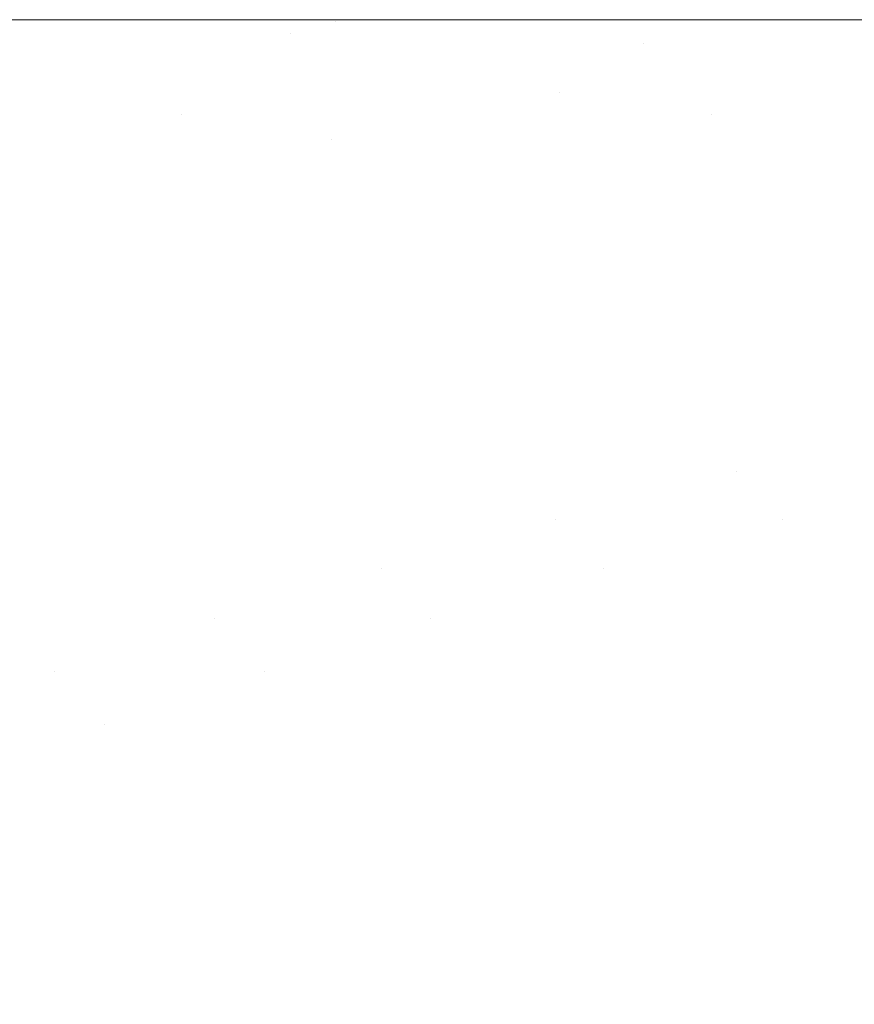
# Model space of a CAD drawing. Header units: centimetres. Extents: x -21.6 to 22.7, y 3.4 to 5.2.
# Tile 255 of 256: x 7.7884 to 7.8155, y 5.1683 to 5.2002. Entities that reach past the tile are written whole.
import ezdxf

# ---------------------------------------------------------------- set-up
doc = ezdxf.new("R2010")
doc.units = ezdxf.units.CM
doc.header["$LTSCALE"] = 2.54
doc.layers.add('Lucido design-1', color=7, linetype='Continuous')

# ---------------------------------------------------------------- blocks, each defined once
blk = doc.blocks.new('Gruppo-4-1')
at = {"color": 7, "linetype": 'Continuous', "lineweight": 9}
for points, invisible_edges in [([(22.630348, 5.200144, -1872.31239), (-21.503423, 5.200212, -1872.315514), (-21.503423, 5.200178, -1872.313952)], 9), ([(22.630348, 5.200144, -1872.31239), (22.630348, 5.200212, -1872.315514), (-21.503423, 5.200212, -1872.315514)], 8), ([(7.752862, 5.200212, -1872.515514), (-21.503423, 5.200212, -1872.315514), (22.630348, 5.200212, -1872.315514)], 9), ([(-21.503423, 5.200178, -1872.313952), (-21.503423, 5.200117, -1872.311152), (22.630348, 5.200117, -1872.311152), (22.630348, 5.200144, -1872.31239)], 10), ([(22.630348, 5.200212, -1872.315514), (7.758284, 5.200212, -1872.51562), (7.752862, 5.200212, -1872.515514)], 9), ([(22.630348, 5.200212, -1872.315514), (7.764081, 5.200212, -1872.51597), (7.758284, 5.200212, -1872.51562)], 9), ([(7.769868, 5.200212, -1872.516563), (7.764081, 5.200212, -1872.51597), (22.630348, 5.200212, -1872.315514)], 10), ([(7.774926, 5.200212, -1872.517297), (7.769868, 5.200212, -1872.516563), (22.630348, 5.200212, -1872.315514)], 10), ([(7.798679, 5.200163, -1872.526513), (7.797953, 5.200017, -1872.529508), (7.774239, 5.200017, -1872.523473), (7.774583, 5.200163, -1872.520381)], 15), ([(7.787153, 5.200212, -1872.519816), (7.792883, 5.200212, -1872.521397), (7.798679, 5.200163, -1872.526513), (7.774583, 5.200163, -1872.520381)], 14), ([(22.630348, 5.200212, -1872.315514), (7.775644, 5.200212, -1872.517401), (7.774926, 5.200212, -1872.517297)], 9), ([(7.781405, 5.200212, -1872.518485), (7.775644, 5.200212, -1872.517401), (22.630348, 5.200212, -1872.315514)], 10), ([(7.787153, 5.200212, -1872.519816), (7.781405, 5.200212, -1872.518485), (22.630348, 5.200212, -1872.315514)], 10), ([(7.792883, 5.200212, -1872.521397), (7.787153, 5.200212, -1872.519816), (22.630348, 5.200212, -1872.315514)], 10), ([(7.792883, 5.200212, -1872.521397), (7.798596, 5.200212, -1872.523232), (7.798679, 5.200163, -1872.526513)], 10), ([(7.798596, 5.200212, -1872.523232), (7.792883, 5.200212, -1872.521397), (22.630348, 5.200212, -1872.315514)], 10), ([(7.824566, 5.200163, -1872.538547), (7.82343, 5.200017, -1872.541351), (7.797953, 5.200017, -1872.529508), (7.798679, 5.200163, -1872.526513)], 15), ([(7.798679, 5.200163, -1872.526513), (7.798596, 5.200212, -1872.523232), (7.804288, 5.200212, -1872.525326), (7.809957, 5.200212, -1872.527681)], 9), ([(7.804288, 5.200212, -1872.525326), (7.798596, 5.200212, -1872.523232), (22.630348, 5.200212, -1872.315514)], 10), ([(7.809957, 5.200212, -1872.527681), (7.815598, 5.200212, -1872.530304), (7.824566, 5.200163, -1872.538547), (7.798679, 5.200163, -1872.526513)], 14), ([(7.809957, 5.200212, -1872.527681), (7.804288, 5.200212, -1872.525326), (22.630348, 5.200212, -1872.315514)], 10), ([(7.815598, 5.200212, -1872.530304), (7.809957, 5.200212, -1872.527681), (22.630348, 5.200212, -1872.315514)], 10), ([(22.630348, 5.199831, -1872.306798), (22.630348, 5.200117, -1872.311152), (-21.503423, 5.200117, -1872.311152), (-21.503423, 5.199994, -1872.309272)], 10), ([(-21.503423, 5.199994, -1872.309272), (-21.503423, 5.199831, -1872.306798), (22.630348, 5.199831, -1872.306798)], 10), ([(7.773896, 5.199774, -1872.526556), (7.774239, 5.200017, -1872.523473), (7.797953, 5.200017, -1872.529508), (7.797229, 5.199774, -1872.532494)], 15), ([(7.797229, 5.199774, -1872.532494), (7.797953, 5.200017, -1872.529508), (7.82343, 5.200017, -1872.541351), (7.822297, 5.199774, -1872.544147)], 15), ([(22.630348, 5.199356, -1872.302461), (22.630348, 5.199831, -1872.306798), (-21.503423, 5.199831, -1872.306798), (-21.503423, 5.199592, -1872.304612)], 10), ([(-21.503423, 5.199592, -1872.304612), (-21.503423, 5.199356, -1872.302461), (22.630348, 5.199356, -1872.302461)], 10), ([(7.784772, 5.199434, -1872.531937), (7.773896, 5.199774, -1872.526556), (7.797229, 5.199774, -1872.532494)], 11), ([(7.797229, 5.199774, -1872.532494), (7.796509, 5.199434, -1872.535467), (7.784772, 5.199434, -1872.531937)], 11), ([(7.808681, 5.199434, -1872.540402), (7.796509, 5.199434, -1872.535467), (7.797229, 5.199774, -1872.532494)], 11), ([(7.808681, 5.199434, -1872.540402), (7.797229, 5.199774, -1872.532494), (7.822297, 5.199774, -1872.544147)], 11), ([(7.822297, 5.199774, -1872.544147), (7.821169, 5.199434, -1872.546931), (7.808681, 5.199434, -1872.540402)], 11), ([(22.630348, 5.198693, -1872.298149), (22.630348, 5.199356, -1872.302461), (-21.503423, 5.199356, -1872.302461), (-21.503423, 5.198976, -1872.299987)], 10), ([(7.784248, 5.198999, -1872.534951), (7.784772, 5.199434, -1872.531937), (7.796509, 5.199434, -1872.535467), (7.795792, 5.198999, -1872.538423)], 15), ([(7.795792, 5.198999, -1872.538423), (7.796509, 5.199434, -1872.535467), (7.808681, 5.199434, -1872.540402), (7.807765, 5.198999, -1872.543277)], 15), ([(7.807765, 5.198999, -1872.543277), (7.808681, 5.199434, -1872.540402), (7.821169, 5.199434, -1872.546931), (7.820048, 5.198999, -1872.549698)], 15), ([(-21.503423, 5.198976, -1872.299987), (-21.503423, 5.198693, -1872.298149), (22.630348, 5.198693, -1872.298149)], 10), ([(7.795792, 5.198999, -1872.538423), (7.795081, 5.19847, -1872.541357), (7.783728, 5.19847, -1872.537942), (7.784248, 5.198999, -1872.534951)], 15), ([(7.807765, 5.198999, -1872.543277), (7.806855, 5.19847, -1872.546131), (7.795081, 5.19847, -1872.541357), (7.795792, 5.198999, -1872.538423)], 15), ([(7.820048, 5.198999, -1872.549698), (7.818935, 5.19847, -1872.552446), (7.806855, 5.19847, -1872.546131), (7.807765, 5.198999, -1872.543277)], 15), ([(22.630348, 5.197842, -1872.29387), (22.630348, 5.198693, -1872.298149), (-21.503423, 5.198693, -1872.298149), (-21.503423, 5.198149, -1872.295413)], 10), ([(7.783212, 5.197848, -1872.540908), (7.783728, 5.19847, -1872.537942), (7.795081, 5.19847, -1872.541357), (7.794376, 5.197848, -1872.544266)], 15), ([(7.794376, 5.197848, -1872.544266), (7.795081, 5.19847, -1872.541357), (7.806855, 5.19847, -1872.546131), (7.805954, 5.197848, -1872.54896)], 15), ([(7.805954, 5.197848, -1872.54896), (7.806855, 5.19847, -1872.546131), (7.818935, 5.19847, -1872.552446), (7.817831, 5.197848, -1872.555169)], 15), ([(-21.503423, 5.198149, -1872.295413), (-21.503423, 5.197842, -1872.29387), (22.630348, 5.197842, -1872.29387)], 10), ([(22.630348, 5.197842, -1872.29387), (-21.503423, 5.197842, -1872.29387), (-21.503423, 5.196805, -1872.289632), (22.630348, 5.196805, -1872.289632)], 5), ([(7.794376, 5.197848, -1872.544266), (7.793678, 5.197135, -1872.547145), (7.782702, 5.197135, -1872.543843), (7.783212, 5.197848, -1872.540908)], 15), ([(7.805954, 5.197848, -1872.54896), (7.805061, 5.197135, -1872.55176), (7.793678, 5.197135, -1872.547145), (7.794376, 5.197848, -1872.544266)], 15), ([(7.810872, 5.197135, -1872.554615), (7.805061, 5.197135, -1872.55176), (7.805954, 5.197848, -1872.54896)], 11), ([(7.805954, 5.197848, -1872.54896), (7.817831, 5.197848, -1872.555169), (7.810872, 5.197135, -1872.554615)], 11), ([(7.817831, 5.197848, -1872.555169), (7.816739, 5.197135, -1872.557865), (7.810872, 5.197135, -1872.554615)], 11), ([(7.782198, 5.196334, -1872.546745), (7.782702, 5.197135, -1872.543843), (7.793678, 5.197135, -1872.547145), (7.792988, 5.196334, -1872.54999)], 15), ([(7.798539, 5.196334, -1872.552087), (7.792988, 5.196334, -1872.54999), (7.793678, 5.197135, -1872.547145)], 11), ([(7.793678, 5.197135, -1872.547145), (7.805061, 5.197135, -1872.55176), (7.798539, 5.196334, -1872.552087)], 11), ([(7.805061, 5.197135, -1872.55176), (7.804179, 5.196334, -1872.554527), (7.798539, 5.196334, -1872.552087)], 11), ([(7.809891, 5.196334, -1872.557335), (7.804179, 5.196334, -1872.554527), (7.805061, 5.197135, -1872.55176), (7.810872, 5.197135, -1872.554615)], 15), ([(7.810872, 5.197135, -1872.554615), (7.816739, 5.197135, -1872.557865), (7.815659, 5.196334, -1872.560529), (7.809891, 5.196334, -1872.557335)], 15), ([(22.630348, 5.195584, -1872.285443), (22.630348, 5.196805, -1872.289632), (-21.503423, 5.196805, -1872.289632), (-21.503423, 5.196312, -1872.287941)], 10), ([(7.782198, 5.196334, -1872.546745), (7.792988, 5.196334, -1872.54999), (7.786949, 5.195446, -1872.551056)], 11), ([(7.792988, 5.196334, -1872.54999), (7.792307, 5.195446, -1872.552799), (7.786949, 5.195446, -1872.551056)], 11), ([(7.797764, 5.195446, -1872.55486), (7.792307, 5.195446, -1872.552799), (7.792988, 5.196334, -1872.54999), (7.798539, 5.196334, -1872.552087)], 15), ([(7.798539, 5.196334, -1872.552087), (7.804179, 5.196334, -1872.554527), (7.803308, 5.195446, -1872.557259), (7.797764, 5.195446, -1872.55486)], 15), ([(7.808924, 5.195446, -1872.560019), (7.803308, 5.195446, -1872.557259), (7.804179, 5.196334, -1872.554527), (7.809891, 5.196334, -1872.557335)], 15), ([(7.809891, 5.196334, -1872.557335), (7.815659, 5.196334, -1872.560529), (7.814594, 5.195446, -1872.563159), (7.808924, 5.195446, -1872.560019)], 15), ([(7.820299, 5.195446, -1872.566701), (7.814594, 5.195446, -1872.563159), (7.815659, 5.196334, -1872.560529), (7.821463, 5.196334, -1872.564133)], 15), ([(-21.503423, 5.196312, -1872.287941), (-21.503423, 5.195584, -1872.285443), (22.630348, 5.195584, -1872.285443)], 10), ([(22.630348, 5.194181, -1872.281312), (22.630348, 5.195584, -1872.285443), (-21.503423, 5.195584, -1872.285443), (-21.503423, 5.194947, -1872.283569)], 10), ([(7.786949, 5.195446, -1872.551056), (7.792307, 5.195446, -1872.552799), (7.791636, 5.194473, -1872.555567), (7.786369, 5.194473, -1872.553854)], 15), ([(7.797, 5.194473, -1872.557593), (7.791636, 5.194473, -1872.555567), (7.792307, 5.195446, -1872.552799), (7.797764, 5.195446, -1872.55486)], 15), ([(7.797764, 5.195446, -1872.55486), (7.803308, 5.195446, -1872.557259), (7.80245, 5.194473, -1872.559951), (7.797, 5.194473, -1872.557593)], 15), ([(7.80797, 5.194473, -1872.562664), (7.80245, 5.194473, -1872.559951), (7.803308, 5.195446, -1872.557259), (7.808924, 5.195446, -1872.560019)], 15), ([(7.808924, 5.195446, -1872.560019), (7.814594, 5.195446, -1872.563159), (7.813544, 5.194473, -1872.565751), (7.80797, 5.194473, -1872.562664)], 15), ([(7.819152, 5.194473, -1872.569233), (7.813544, 5.194473, -1872.565751), (7.814594, 5.195446, -1872.563159), (7.820299, 5.195446, -1872.566701)], 15), ([(-21.503423, 5.194947, -1872.283569), (-21.503423, 5.194181, -1872.281312), (22.630348, 5.194181, -1872.281312)], 10), ([(7.786369, 5.194473, -1872.553854), (7.791636, 5.194473, -1872.555567), (7.790976, 5.19342, -1872.558291), (7.785798, 5.19342, -1872.556607)], 15), ([(7.796249, 5.19342, -1872.560282), (7.790976, 5.19342, -1872.558291), (7.791636, 5.194473, -1872.555567), (7.797, 5.194473, -1872.557593)], 15), ([(7.797, 5.194473, -1872.557593), (7.80245, 5.194473, -1872.559951), (7.801605, 5.19342, -1872.562601), (7.796249, 5.19342, -1872.560282)], 15), ([(7.807031, 5.19342, -1872.565267), (7.801605, 5.19342, -1872.562601), (7.80245, 5.194473, -1872.559951), (7.80797, 5.194473, -1872.562664)], 15), ([(7.80797, 5.194473, -1872.562664), (7.813544, 5.194473, -1872.565751), (7.81251, 5.19342, -1872.568302), (7.807031, 5.19342, -1872.565267)], 15), ([(7.818023, 5.19342, -1872.571724), (7.81251, 5.19342, -1872.568302), (7.813544, 5.194473, -1872.565751), (7.819152, 5.194473, -1872.569233)], 15), ([(22.630348, 5.1926, -1872.277246), (22.630348, 5.194181, -1872.281312), (-21.503423, 5.194181, -1872.281312), (-21.503423, 5.193397, -1872.279296)], 10), ([(-21.503423, 5.193397, -1872.279296), (-21.503423, 5.1926, -1872.277246), (22.630348, 5.1926, -1872.277246)], 10), ([(7.785798, 5.19342, -1872.556607), (7.790976, 5.19342, -1872.558291), (7.790327, 5.192287, -1872.560969), (7.785238, 5.192287, -1872.559313)], 15), ([(7.79551, 5.192287, -1872.562926), (7.790327, 5.192287, -1872.560969), (7.790976, 5.19342, -1872.558291), (7.796249, 5.19342, -1872.560282)], 15), ([(7.796249, 5.19342, -1872.560282), (7.801605, 5.19342, -1872.562601), (7.800775, 5.192287, -1872.565205), (7.79551, 5.192287, -1872.562926)], 15), ([(7.806109, 5.192287, -1872.567826), (7.800775, 5.192287, -1872.565205), (7.801605, 5.19342, -1872.562601), (7.807031, 5.19342, -1872.565267)], 15), ([(7.807031, 5.19342, -1872.565267), (7.81251, 5.19342, -1872.568302), (7.811494, 5.192287, -1872.570809), (7.806109, 5.192287, -1872.567826)], 15), ([(7.811494, 5.192287, -1872.570809), (7.81251, 5.19342, -1872.568302), (7.818023, 5.19342, -1872.571724), (7.816913, 5.192287, -1872.574173)], 15), ([(22.630348, 5.190843, -1872.273252), (22.630348, 5.1926, -1872.277246), (-21.503423, 5.1926, -1872.277246), (-21.503423, 5.19167, -1872.275133)], 10), ([(7.785238, 5.192287, -1872.559313), (7.790327, 5.192287, -1872.560969), (7.78969, 5.191079, -1872.563596), (7.784687, 5.191079, -1872.561968)], 15), ([(7.794785, 5.191079, -1872.56552), (7.78969, 5.191079, -1872.563596), (7.790327, 5.192287, -1872.560969), (7.79551, 5.192287, -1872.562926)], 15), ([(7.79551, 5.192287, -1872.562926), (7.800775, 5.192287, -1872.565205), (7.799961, 5.191079, -1872.56776), (7.794785, 5.191079, -1872.56552)], 15), ([(7.805204, 5.191079, -1872.570336), (7.799961, 5.191079, -1872.56776), (7.800775, 5.192287, -1872.565205), (7.806109, 5.192287, -1872.567826)], 15), ([(7.806109, 5.192287, -1872.567826), (7.811494, 5.192287, -1872.570809), (7.810498, 5.191079, -1872.573269), (7.805204, 5.191079, -1872.570336)], 15), ([(7.816913, 5.192287, -1872.574173), (7.815824, 5.191079, -1872.576576), (7.810498, 5.191079, -1872.573269), (7.811494, 5.192287, -1872.570809)], 15), ([(-21.503423, 5.19167, -1872.275133), (-21.503423, 5.190843, -1872.273252), (22.630348, 5.190843, -1872.273252)], 10), ([(7.784687, 5.191079, -1872.561968), (7.78969, 5.191079, -1872.563596), (7.789066, 5.189798, -1872.566171), (7.784148, 5.189798, -1872.564571)], 15), ([(7.789066, 5.189798, -1872.566171), (7.78969, 5.191079, -1872.563596), (7.794785, 5.191079, -1872.56552), (7.794074, 5.189798, -1872.568062)], 15), ([(7.794074, 5.189798, -1872.568062), (7.794785, 5.191079, -1872.56552), (7.799961, 5.191079, -1872.56776), (7.799162, 5.189798, -1872.570264)], 15), ([(7.799162, 5.189798, -1872.570264), (7.799961, 5.191079, -1872.56776), (7.805204, 5.191079, -1872.570336), (7.804317, 5.189798, -1872.572797)], 15), ([(7.804317, 5.189798, -1872.572797), (7.805204, 5.191079, -1872.570336), (7.810498, 5.191079, -1872.573269), (7.809521, 5.189798, -1872.57568)], 15), ([(7.809521, 5.189798, -1872.57568), (7.810498, 5.191079, -1872.573269), (7.815824, 5.191079, -1872.576576), (7.814757, 5.189798, -1872.578931)], 15), ([(7.814757, 5.189798, -1872.578931), (7.815824, 5.191079, -1872.576576), (7.821163, 5.191079, -1872.580275), (7.820005, 5.189798, -1872.582568)], 15), ([(22.630348, 5.188913, -1872.269339), (22.630348, 5.190843, -1872.273252), (-21.503423, 5.190843, -1872.273252), (-21.503423, 5.189777, -1872.27109)], 10), ([(-21.503423, 5.189777, -1872.27109), (-21.503423, 5.188913, -1872.269339), (22.630348, 5.188913, -1872.269339)], 10), ([(7.784148, 5.189798, -1872.564571), (7.789066, 5.189798, -1872.566171), (7.788455, 5.188447, -1872.568691), (7.78362, 5.188447, -1872.567118)], 15), ([(7.794074, 5.189798, -1872.568062), (7.793379, 5.188447, -1872.57055), (7.788455, 5.188447, -1872.568691), (7.789066, 5.189798, -1872.566171)], 15), ([(7.799162, 5.189798, -1872.570264), (7.798381, 5.188447, -1872.572715), (7.793379, 5.188447, -1872.57055), (7.794074, 5.189798, -1872.568062)], 15), ([(7.804317, 5.189798, -1872.572797), (7.803448, 5.188447, -1872.575205), (7.798381, 5.188447, -1872.572715), (7.799162, 5.189798, -1872.570264)], 15), ([(7.809521, 5.189798, -1872.57568), (7.808565, 5.188447, -1872.578039), (7.803448, 5.188447, -1872.575205), (7.804317, 5.189798, -1872.572797)], 15), ([(7.814757, 5.189798, -1872.578931), (7.813713, 5.188447, -1872.581235), (7.808565, 5.188447, -1872.578039), (7.809521, 5.189798, -1872.57568)], 15), ([(7.820005, 5.189798, -1872.582568), (7.818872, 5.188447, -1872.584811), (7.813713, 5.188447, -1872.581235), (7.814757, 5.189798, -1872.578931)], 15), ([(22.630348, 5.187023, -1872.265894), (22.630348, 5.188913, -1872.269339), (-21.503423, 5.188913, -1872.269339), (-21.503423, 5.187727, -1872.267176)], 10), ([(7.783104, 5.187031, -1872.569606), (7.78362, 5.188447, -1872.567118), (7.788455, 5.188447, -1872.568691), (7.787858, 5.187031, -1872.571153)], 15), ([(7.787858, 5.187031, -1872.571153), (7.788455, 5.188447, -1872.568691), (7.793379, 5.188447, -1872.57055), (7.7927, 5.187031, -1872.572981)], 15), ([(7.7927, 5.187031, -1872.572981), (7.793379, 5.188447, -1872.57055), (7.798381, 5.188447, -1872.572715), (7.797618, 5.187031, -1872.57511)], 15), ([(7.797618, 5.187031, -1872.57511), (7.798381, 5.188447, -1872.572715), (7.803448, 5.188447, -1872.575205), (7.8026, 5.187031, -1872.577558)], 15), ([(7.8026, 5.187031, -1872.577558), (7.803448, 5.188447, -1872.575205), (7.808565, 5.188447, -1872.578039), (7.807631, 5.187031, -1872.580344)], 15), ([(7.807631, 5.187031, -1872.580344), (7.808565, 5.188447, -1872.578039), (7.813713, 5.188447, -1872.581235), (7.812692, 5.187031, -1872.583487)], 15), ([(7.812692, 5.187031, -1872.583487), (7.813713, 5.188447, -1872.581235), (7.818872, 5.188447, -1872.584811), (7.817765, 5.187031, -1872.587003)], 15), ([(22.630348, 5.187023, -1872.265894), (-21.503423, 5.187727, -1872.267176), (-21.503423, 5.187023, -1872.265894)], 9), ([(-21.503423, 5.187023, -1872.265894), (-21.503423, 5.186815, -1872.265514), (22.630348, 5.186815, -1872.265514), (22.630348, 5.187023, -1872.265894)], 10), ([(22.630348, 5.185531, -1872.263399), (22.630348, 5.186815, -1872.265514), (-21.503423, 5.186815, -1872.265514), (-21.503423, 5.185531, -1872.263399)], 10), ([(7.7927, 5.187031, -1872.572981), (7.792036, 5.185551, -1872.575353), (7.787275, 5.185551, -1872.573556), (7.787858, 5.187031, -1872.571153)], 15), ([(7.797618, 5.187031, -1872.57511), (7.796873, 5.185551, -1872.577447), (7.792036, 5.185551, -1872.575353), (7.7927, 5.187031, -1872.572981)], 15), ([(7.8026, 5.187031, -1872.577558), (7.801772, 5.185551, -1872.579854), (7.796873, 5.185551, -1872.577447), (7.797618, 5.187031, -1872.57511)], 15), ([(7.807631, 5.187031, -1872.580344), (7.806719, 5.185551, -1872.582594), (7.801772, 5.185551, -1872.579854), (7.8026, 5.187031, -1872.577558)], 15), ([(7.812692, 5.187031, -1872.583487), (7.811696, 5.185551, -1872.585684), (7.806719, 5.185551, -1872.582594), (7.807631, 5.187031, -1872.580344)], 15), ([(7.817765, 5.187031, -1872.587003), (7.816685, 5.185551, -1872.589142), (7.811696, 5.185551, -1872.585684), (7.812692, 5.187031, -1872.583487)], 15), ([(-21.503423, 5.185531, -1872.263399), (-21.503423, 5.184551, -1872.261784), (22.630348, 5.184551, -1872.261784), (22.630348, 5.185531, -1872.263399)], 10), ([(7.786708, 5.184013, -1872.575897), (7.787275, 5.185551, -1872.573556), (7.792036, 5.185551, -1872.575353), (7.79139, 5.184013, -1872.577665)], 15), ([(7.79139, 5.184013, -1872.577665), (7.792036, 5.185551, -1872.575353), (7.796873, 5.185551, -1872.577447), (7.796147, 5.184013, -1872.579724)], 15), ([(7.796147, 5.184013, -1872.579724), (7.796873, 5.185551, -1872.577447), (7.801772, 5.185551, -1872.579854), (7.800965, 5.184013, -1872.582092)], 15), ([(7.800965, 5.184013, -1872.582092), (7.801772, 5.185551, -1872.579854), (7.806719, 5.185551, -1872.582594), (7.805831, 5.184013, -1872.584787)], 15), ([(7.805831, 5.184013, -1872.584787), (7.806719, 5.185551, -1872.582594), (7.811696, 5.185551, -1872.585684), (7.810726, 5.184013, -1872.587826)], 15), ([(7.813179, 5.184013, -1872.58948), (7.810726, 5.184013, -1872.587826), (7.811696, 5.185551, -1872.585684)], 11), ([(7.811696, 5.185551, -1872.585684), (7.816685, 5.185551, -1872.589142), (7.813179, 5.184013, -1872.58948)], 11), ([(7.816685, 5.185551, -1872.589142), (7.815632, 5.184013, -1872.591226), (7.813179, 5.184013, -1872.58948)], 11), ([(22.630348, 5.184551, -1872.261784), (-21.503423, 5.184551, -1872.261784), (-21.503423, 5.182127, -1872.258156), (22.630348, 5.182127, -1872.258156)], 5), ([(7.79139, 5.184013, -1872.577665), (7.790761, 5.182418, -1872.579915), (7.786155, 5.182418, -1872.578176), (7.786708, 5.184013, -1872.575897)], 15), ([(7.796147, 5.184013, -1872.579724), (7.795441, 5.182418, -1872.58194), (7.790761, 5.182418, -1872.579915), (7.79139, 5.184013, -1872.577665)], 15), ([(7.800965, 5.184013, -1872.582092), (7.80018, 5.182418, -1872.584269), (7.795441, 5.182418, -1872.58194), (7.796147, 5.184013, -1872.579724)], 15), ([(7.805831, 5.184013, -1872.584787), (7.804966, 5.182418, -1872.58692), (7.80018, 5.182418, -1872.584269), (7.800965, 5.184013, -1872.582092)], 15), ([(7.807371, 5.182418, -1872.588372), (7.804966, 5.182418, -1872.58692), (7.805831, 5.184013, -1872.584787)], 11), ([(7.805831, 5.184013, -1872.584787), (7.810726, 5.184013, -1872.587826), (7.807371, 5.182418, -1872.588372)], 11), ([(7.810726, 5.184013, -1872.587826), (7.809782, 5.182418, -1872.58991), (7.807371, 5.182418, -1872.588372)], 11), ([(7.812195, 5.182418, -1872.591537), (7.809782, 5.182418, -1872.58991), (7.810726, 5.184013, -1872.587826), (7.813179, 5.184013, -1872.58948)], 15), ([(7.813179, 5.184013, -1872.58948), (7.815632, 5.184013, -1872.591226), (7.814608, 5.182418, -1872.593255), (7.812195, 5.182418, -1872.591537)], 15), ([(7.817018, 5.182418, -1872.595065), (7.814608, 5.182418, -1872.593255), (7.815632, 5.184013, -1872.591226), (7.818083, 5.184013, -1872.593066)], 15), ([(7.785619, 5.180772, -1872.58039), (7.786155, 5.182418, -1872.578176), (7.790761, 5.182418, -1872.579915), (7.79015, 5.180772, -1872.582102)], 15), ([(7.79015, 5.180772, -1872.582102), (7.790761, 5.182418, -1872.579915), (7.795441, 5.182418, -1872.58194), (7.794754, 5.180772, -1872.584094)], 15), ([(7.794754, 5.180772, -1872.584094), (7.795441, 5.182418, -1872.58194), (7.80018, 5.182418, -1872.584269), (7.799417, 5.180772, -1872.586386)], 15), ([(7.801767, 5.180772, -1872.587649), (7.799417, 5.180772, -1872.586386), (7.80018, 5.182418, -1872.584269)], 11), ([(7.80018, 5.182418, -1872.584269), (7.804966, 5.182418, -1872.58692), (7.801767, 5.180772, -1872.587649)], 11), ([(7.804966, 5.182418, -1872.58692), (7.804126, 5.180772, -1872.588994), (7.801767, 5.180772, -1872.587649)], 11), ([(7.806492, 5.180772, -1872.590422), (7.804126, 5.180772, -1872.588994), (7.804966, 5.182418, -1872.58692), (7.807371, 5.182418, -1872.588372)], 15), ([(7.807371, 5.182418, -1872.588372), (7.809782, 5.182418, -1872.58991), (7.808864, 5.180772, -1872.591935), (7.806492, 5.180772, -1872.590422)], 15), ([(7.811238, 5.180772, -1872.593536), (7.808864, 5.180772, -1872.591935), (7.809782, 5.182418, -1872.58991), (7.812195, 5.182418, -1872.591537)], 15), ([(7.812195, 5.182418, -1872.591537), (7.814608, 5.182418, -1872.593255), (7.813612, 5.180772, -1872.595226), (7.811238, 5.180772, -1872.593536)], 15), ([(7.815984, 5.180772, -1872.597007), (7.813612, 5.180772, -1872.595226), (7.814608, 5.182418, -1872.593255), (7.817018, 5.182418, -1872.595065)], 15), ([(22.630348, 5.182127, -1872.258156), (-21.503423, 5.182127, -1872.258156), (-21.503423, 5.179547, -1872.254638), (22.630348, 5.179547, -1872.254638)], 5), ([(7.79015, 5.180772, -1872.582102), (7.789557, 5.179077, -1872.584223), (7.785098, 5.179077, -1872.582539), (7.785619, 5.180772, -1872.58039)], 15), ([(7.794754, 5.180772, -1872.584094), (7.794088, 5.179077, -1872.586184), (7.789557, 5.179077, -1872.584223), (7.79015, 5.180772, -1872.582102)], 15), ([(7.796376, 5.179077, -1872.587274), (7.794088, 5.179077, -1872.586184), (7.794754, 5.180772, -1872.584094)], 11), ([(7.794754, 5.180772, -1872.584094), (7.799417, 5.180772, -1872.586386), (7.796376, 5.179077, -1872.587274)], 11), ([(7.799417, 5.180772, -1872.586386), (7.798677, 5.179077, -1872.588439), (7.796376, 5.179077, -1872.587274)], 11), ([(7.800989, 5.179077, -1872.589683), (7.798677, 5.179077, -1872.588439), (7.799417, 5.180772, -1872.586386), (7.801767, 5.180772, -1872.587649)], 15), ([(7.801767, 5.180772, -1872.587649), (7.804126, 5.180772, -1872.588994), (7.803311, 5.179077, -1872.591006), (7.800989, 5.179077, -1872.589683)], 15), ([(7.80564, 5.179077, -1872.592411), (7.803311, 5.179077, -1872.591006), (7.804126, 5.180772, -1872.588994), (7.806492, 5.180772, -1872.590422)], 15), ([(7.806492, 5.180772, -1872.590422), (7.808864, 5.180772, -1872.591935), (7.807973, 5.179077, -1872.593901), (7.80564, 5.179077, -1872.592411)], 15), ([(7.810309, 5.179077, -1872.595476), (7.807973, 5.179077, -1872.593901), (7.808864, 5.180772, -1872.591935), (7.811238, 5.180772, -1872.593536)], 15), ([(7.811238, 5.180772, -1872.593536), (7.813612, 5.180772, -1872.595226), (7.812646, 5.179077, -1872.597139), (7.810309, 5.179077, -1872.595476)], 15), ([(7.81498, 5.179077, -1872.598892), (7.812646, 5.179077, -1872.597139), (7.813612, 5.180772, -1872.595226), (7.815984, 5.180772, -1872.597007)], 15), ([(7.815984, 5.180772, -1872.597007), (7.81835, 5.180772, -1872.59888), (7.817308, 5.179077, -1872.600735), (7.81498, 5.179077, -1872.598892)], 15), ([(22.630348, 5.179547, -1872.254638), (-21.503423, 5.179547, -1872.254638), (-21.503423, 5.176816, -1872.251235), (22.630348, 5.176816, -1872.251235)], 5), ([(7.784593, 5.177336, -1872.584622), (7.785098, 5.179077, -1872.582539), (7.789557, 5.179077, -1872.584223), (7.788983, 5.177336, -1872.586279)], 15), ([(7.791204, 5.177336, -1872.587209), (7.788983, 5.177336, -1872.586279), (7.789557, 5.179077, -1872.584223)], 11), ([(7.789557, 5.179077, -1872.584223), (7.794088, 5.179077, -1872.586184), (7.791204, 5.177336, -1872.587209)], 11), ([(7.794088, 5.179077, -1872.586184), (7.793442, 5.177336, -1872.58821), (7.791204, 5.177336, -1872.587209)], 11), ([(7.795694, 5.177336, -1872.589282), (7.793442, 5.177336, -1872.58821), (7.794088, 5.179077, -1872.586184), (7.796376, 5.179077, -1872.587274)], 15), ([(7.796376, 5.179077, -1872.587274), (7.798677, 5.179077, -1872.588439), (7.797959, 5.177336, -1872.590429), (7.795694, 5.177336, -1872.589282)], 15), ([(7.800236, 5.177336, -1872.591653), (7.797959, 5.177336, -1872.590429), (7.798677, 5.179077, -1872.588439), (7.800989, 5.179077, -1872.589683)], 15), ([(7.800989, 5.179077, -1872.589683), (7.803311, 5.179077, -1872.591006), (7.802521, 5.177336, -1872.592956), (7.800236, 5.177336, -1872.591653)], 15), ([(7.804813, 5.177336, -1872.594339), (7.802521, 5.177336, -1872.592956), (7.803311, 5.179077, -1872.591006), (7.80564, 5.179077, -1872.592411)], 15), ([(7.80564, 5.179077, -1872.592411), (7.807973, 5.179077, -1872.593901), (7.80711, 5.177336, -1872.595805), (7.804813, 5.177336, -1872.594339)], 15), ([(7.80941, 5.177336, -1872.597356), (7.80711, 5.177336, -1872.595805), (7.807973, 5.179077, -1872.593901), (7.810309, 5.179077, -1872.595476)], 15), ([(7.810309, 5.179077, -1872.595476), (7.812646, 5.179077, -1872.597139), (7.81171, 5.177336, -1872.598993), (7.80941, 5.177336, -1872.597356)], 15), ([(7.814007, 5.177336, -1872.600718), (7.81171, 5.177336, -1872.598993), (7.812646, 5.179077, -1872.597139), (7.81498, 5.179077, -1872.598892)], 15), ([(7.81498, 5.179077, -1872.598892), (7.817308, 5.179077, -1872.600735), (7.816299, 5.177336, -1872.602533), (7.814007, 5.177336, -1872.600718)], 15), ([(7.788983, 5.177336, -1872.586279), (7.788426, 5.175554, -1872.588269), (7.784104, 5.175554, -1872.586637), (7.784593, 5.177336, -1872.584622)], 15), ([(7.790614, 5.175554, -1872.589185), (7.788426, 5.175554, -1872.588269), (7.788983, 5.177336, -1872.586279), (7.791204, 5.177336, -1872.587209)], 15), ([(7.791204, 5.177336, -1872.587209), (7.793442, 5.177336, -1872.58821), (7.792817, 5.175554, -1872.59017), (7.790614, 5.175554, -1872.589185)], 15), ([(7.795035, 5.175554, -1872.591226), (7.792817, 5.175554, -1872.59017), (7.793442, 5.177336, -1872.58821), (7.795694, 5.177336, -1872.589282)], 15), ([(7.795694, 5.177336, -1872.589282), (7.797959, 5.177336, -1872.590429), (7.797265, 5.175554, -1872.592355), (7.795035, 5.175554, -1872.591226)], 15), ([(7.799506, 5.175554, -1872.59356), (7.797265, 5.175554, -1872.592355), (7.797959, 5.177336, -1872.590429), (7.800236, 5.177336, -1872.591653)], 15), ([(7.800236, 5.177336, -1872.591653), (7.802521, 5.177336, -1872.592956), (7.801756, 5.175554, -1872.594843), (7.799506, 5.175554, -1872.59356)], 15), ([(7.804013, 5.175554, -1872.596205), (7.801756, 5.175554, -1872.594843), (7.802521, 5.177336, -1872.592956), (7.804813, 5.177336, -1872.594339)], 15), ([(7.804813, 5.177336, -1872.594339), (7.80711, 5.177336, -1872.595805), (7.806275, 5.175554, -1872.597648), (7.804013, 5.175554, -1872.596205)], 15), ([(7.808539, 5.175554, -1872.599175), (7.806275, 5.175554, -1872.597648), (7.80711, 5.177336, -1872.595805), (7.80941, 5.177336, -1872.597356)], 15), ([(7.80941, 5.177336, -1872.597356), (7.81171, 5.177336, -1872.598993), (7.810803, 5.175554, -1872.600787), (7.808539, 5.175554, -1872.599175)], 15), ([(7.813065, 5.175554, -1872.602486), (7.810803, 5.175554, -1872.600787), (7.81171, 5.177336, -1872.598993), (7.814007, 5.177336, -1872.600718)], 15), ([(7.814007, 5.177336, -1872.600718), (7.816299, 5.177336, -1872.602533), (7.815322, 5.175554, -1872.604272), (7.813065, 5.175554, -1872.602486)], 15), ([(7.817571, 5.175554, -1872.606149), (7.815322, 5.175554, -1872.604272), (7.816299, 5.177336, -1872.602533), (7.818583, 5.177336, -1872.604439)], 15), ([(22.630348, 5.176816, -1872.251235), (-21.503423, 5.176816, -1872.251235), (-21.503423, 5.17394, -1872.247955), (22.630348, 5.17394, -1872.247955)], 5), ([(7.790043, 5.173735, -1872.591094), (7.787889, 5.173735, -1872.590192), (7.788426, 5.175554, -1872.588269), (7.790614, 5.175554, -1872.589185)], 15), ([(7.790614, 5.175554, -1872.589185), (7.792817, 5.175554, -1872.59017), (7.792214, 5.173735, -1872.592064), (7.790043, 5.173735, -1872.591094)], 15), ([(7.794398, 5.173735, -1872.593104), (7.792214, 5.173735, -1872.592064), (7.792817, 5.175554, -1872.59017), (7.795035, 5.175554, -1872.591226)], 15), ([(7.795035, 5.175554, -1872.591226), (7.797265, 5.175554, -1872.592355), (7.796594, 5.173735, -1872.594217), (7.794398, 5.173735, -1872.593104)], 15), ([(7.798801, 5.173735, -1872.595403), (7.796594, 5.173735, -1872.594217), (7.797265, 5.175554, -1872.592355), (7.799506, 5.175554, -1872.59356)], 15), ([(7.799506, 5.175554, -1872.59356), (7.801756, 5.175554, -1872.594843), (7.801017, 5.173735, -1872.596667), (7.798801, 5.173735, -1872.595403)], 15), ([(7.80324, 5.173735, -1872.598008), (7.801017, 5.173735, -1872.596667), (7.801756, 5.175554, -1872.594843), (7.804013, 5.175554, -1872.596205)], 15), ([(7.804013, 5.175554, -1872.596205), (7.806275, 5.175554, -1872.597648), (7.805468, 5.173735, -1872.59943), (7.80324, 5.173735, -1872.598008)], 15), ([(7.807698, 5.173735, -1872.600933), (7.805468, 5.173735, -1872.59943), (7.806275, 5.175554, -1872.597648), (7.808539, 5.175554, -1872.599175)], 15), ([(7.808539, 5.175554, -1872.599175), (7.810803, 5.175554, -1872.600787), (7.809928, 5.173735, -1872.602521), (7.807698, 5.173735, -1872.600933)], 15), ([(7.812156, 5.173735, -1872.604194), (7.809928, 5.173735, -1872.602521), (7.810803, 5.175554, -1872.600787), (7.813065, 5.175554, -1872.602486)], 15), ([(7.813065, 5.175554, -1872.602486), (7.815322, 5.175554, -1872.604272), (7.814378, 5.173735, -1872.605954), (7.812156, 5.173735, -1872.604194)], 15), ([(7.816593, 5.173735, -1872.607802), (7.814378, 5.173735, -1872.605954), (7.815322, 5.175554, -1872.604272), (7.817571, 5.175554, -1872.606149)], 15), ([(22.630348, 5.17394, -1872.247955), (-21.503423, 5.17394, -1872.247955), (-21.503423, 5.170923, -1872.244803), (22.630348, 5.170923, -1872.244803)], 5), ([(7.789493, 5.17188, -1872.592937), (7.78737, 5.17188, -1872.592048), (7.787889, 5.173735, -1872.590192), (7.790043, 5.173735, -1872.591094)], 15), ([(7.790043, 5.173735, -1872.591094), (7.792214, 5.173735, -1872.592064), (7.791631, 5.17188, -1872.593892), (7.789493, 5.17188, -1872.592937)], 15), ([(7.793782, 5.17188, -1872.594917), (7.791631, 5.17188, -1872.593892), (7.792214, 5.173735, -1872.592064), (7.794398, 5.173735, -1872.593104)], 15), ([(7.794398, 5.173735, -1872.593104), (7.796594, 5.173735, -1872.594217), (7.795946, 5.17188, -1872.596013), (7.793782, 5.17188, -1872.594917)], 15), ([(7.798121, 5.17188, -1872.597182), (7.795946, 5.17188, -1872.596013), (7.796594, 5.173735, -1872.594217), (7.798801, 5.173735, -1872.595403)], 15), ([(7.798801, 5.173735, -1872.595403), (7.801017, 5.173735, -1872.596667), (7.800304, 5.17188, -1872.598427), (7.798121, 5.17188, -1872.597182)], 15), ([(7.802494, 5.17188, -1872.599748), (7.800304, 5.17188, -1872.598427), (7.801017, 5.173735, -1872.596667), (7.80324, 5.173735, -1872.598008)], 15), ([(7.80324, 5.173735, -1872.598008), (7.805468, 5.173735, -1872.59943), (7.804689, 5.17188, -1872.601149), (7.802494, 5.17188, -1872.599748)], 15), ([(7.806886, 5.17188, -1872.60263), (7.804689, 5.17188, -1872.601149), (7.805468, 5.173735, -1872.59943), (7.807698, 5.173735, -1872.600933)], 15), ([(7.807698, 5.173735, -1872.600933), (7.809928, 5.173735, -1872.602521), (7.809083, 5.17188, -1872.604194), (7.806886, 5.17188, -1872.60263)], 15), ([(7.811278, 5.17188, -1872.605842), (7.809083, 5.17188, -1872.604194), (7.809928, 5.173735, -1872.602521), (7.812156, 5.173735, -1872.604194)], 15), ([(7.812156, 5.173735, -1872.604194), (7.814378, 5.173735, -1872.605954), (7.813467, 5.17188, -1872.607576), (7.811278, 5.17188, -1872.605842)], 15), ([(7.81565, 5.17188, -1872.609397), (7.813467, 5.17188, -1872.607576), (7.814378, 5.173735, -1872.605954), (7.816593, 5.173735, -1872.607802)], 15), ([(7.788962, 5.169994, -1872.594712), (7.78687, 5.169994, -1872.593837), (7.78737, 5.17188, -1872.592048), (7.789493, 5.17188, -1872.592937)], 15), ([(7.789493, 5.17188, -1872.592937), (7.791631, 5.17188, -1872.593892), (7.791069, 5.169994, -1872.595654), (7.788962, 5.169994, -1872.594712)], 15), ([(7.79319, 5.169994, -1872.596664), (7.791069, 5.169994, -1872.595654), (7.791631, 5.17188, -1872.593892), (7.793782, 5.17188, -1872.594917)], 15), ([(7.793782, 5.17188, -1872.594917), (7.795946, 5.17188, -1872.596013), (7.795322, 5.169994, -1872.597744), (7.79319, 5.169994, -1872.596664)], 15), ([(7.797465, 5.169994, -1872.598896), (7.795322, 5.169994, -1872.597744), (7.795946, 5.17188, -1872.596013), (7.798121, 5.17188, -1872.597182)], 15), ([(7.798121, 5.17188, -1872.597182), (7.800304, 5.17188, -1872.598427), (7.799617, 5.169994, -1872.600123), (7.797465, 5.169994, -1872.598896)], 15), ([(7.801775, 5.169994, -1872.601425), (7.799617, 5.169994, -1872.600123), (7.800304, 5.17188, -1872.598427), (7.802494, 5.17188, -1872.599748)], 15), ([(7.802494, 5.17188, -1872.599748), (7.804689, 5.17188, -1872.601149), (7.803938, 5.169994, -1872.602805), (7.801775, 5.169994, -1872.601425)], 15), ([(7.806103, 5.169994, -1872.604265), (7.803938, 5.169994, -1872.602805), (7.804689, 5.17188, -1872.601149), (7.806886, 5.17188, -1872.60263)], 15), ([(7.806886, 5.17188, -1872.60263), (7.809083, 5.17188, -1872.604194), (7.808268, 5.169994, -1872.605806), (7.806103, 5.169994, -1872.604265)], 15), ([(7.810431, 5.169994, -1872.607431), (7.808268, 5.169994, -1872.605806), (7.809083, 5.17188, -1872.604194), (7.811278, 5.17188, -1872.605842)], 15), ([(7.811278, 5.17188, -1872.605842), (7.813467, 5.17188, -1872.607576), (7.81259, 5.169994, -1872.609139), (7.810431, 5.169994, -1872.607431)], 15), ([(7.81474, 5.169994, -1872.610934), (7.81259, 5.169994, -1872.609139), (7.813467, 5.17188, -1872.607576), (7.81565, 5.17188, -1872.609397)], 15), ([(7.81565, 5.17188, -1872.609397), (7.817821, 5.17188, -1872.611306), (7.81688, 5.169994, -1872.612816), (7.81474, 5.169994, -1872.610934)], 15), ([(22.630348, 5.170923, -1872.244803), (-21.503423, 5.170923, -1872.244803), (-21.503423, 5.167771, -1872.241786), (22.630348, 5.167771, -1872.241786)], 5), ([(7.788452, 5.168081, -1872.596421), (7.786389, 5.168081, -1872.595558), (7.78687, 5.169994, -1872.593837), (7.788962, 5.169994, -1872.594712)], 15), ([(7.788962, 5.169994, -1872.594712), (7.791069, 5.169994, -1872.595654), (7.790529, 5.168081, -1872.597349), (7.788452, 5.168081, -1872.596421)], 15), ([(7.792619, 5.168081, -1872.598345), (7.790529, 5.168081, -1872.597349), (7.791069, 5.169994, -1872.595654), (7.79319, 5.169994, -1872.596664)], 15), ([(7.79319, 5.169994, -1872.596664), (7.795322, 5.169994, -1872.597744), (7.794722, 5.168081, -1872.59941), (7.792619, 5.168081, -1872.598345)], 15), ([(7.796834, 5.168081, -1872.600546), (7.794722, 5.168081, -1872.59941), (7.795322, 5.169994, -1872.597744), (7.797465, 5.169994, -1872.598896)], 15), ([(7.797465, 5.169994, -1872.598896), (7.799617, 5.169994, -1872.600123), (7.798956, 5.168081, -1872.601755), (7.796834, 5.168081, -1872.600546)], 15), ([(7.801083, 5.168081, -1872.603039), (7.798956, 5.168081, -1872.601755), (7.799617, 5.169994, -1872.600123), (7.801775, 5.169994, -1872.601425)], 15), ([(7.801775, 5.169994, -1872.601425), (7.803938, 5.169994, -1872.602805), (7.803216, 5.168081, -1872.604399), (7.801083, 5.168081, -1872.603039)], 15), ([(7.80535, 5.168081, -1872.605839), (7.803216, 5.168081, -1872.604399), (7.803938, 5.169994, -1872.602805), (7.806103, 5.169994, -1872.604265)], 15), ([(7.806103, 5.169994, -1872.604265), (7.808268, 5.169994, -1872.605806), (7.807485, 5.168081, -1872.607358), (7.80535, 5.168081, -1872.605839)], 15), ([(7.809617, 5.168081, -1872.608959), (7.807485, 5.168081, -1872.607358), (7.808268, 5.169994, -1872.605806), (7.810431, 5.169994, -1872.607431)], 15), ([(7.810431, 5.169994, -1872.607431), (7.81259, 5.169994, -1872.609139), (7.811745, 5.168081, -1872.610644), (7.809617, 5.168081, -1872.608959)], 15), ([(7.813865, 5.168081, -1872.612413), (7.811745, 5.168081, -1872.610644), (7.81259, 5.169994, -1872.609139), (7.81474, 5.169994, -1872.610934)], 15), ([(7.81474, 5.169994, -1872.610934), (7.81688, 5.169994, -1872.612816), (7.815975, 5.168081, -1872.614268), (7.813865, 5.168081, -1872.612413)], 15)]:
    blk.add_3dface(points, dxfattribs=dict(at, invisible_edges=invisible_edges))
blk = doc.blocks.new('Gruppo-5-1')
at = {"color": 7}
blk.add_blockref('Gruppo-4-1', (0, 0), dxfattribs=at)

msp = doc.modelspace()

# ---------------------------------------------------------------- block references
at = {"layer": 'Lucido design-1', "color": 7}
msp.add_blockref('Gruppo-5-1', (0, 0), dxfattribs=at)

doc.saveas('drawing.dxf')
